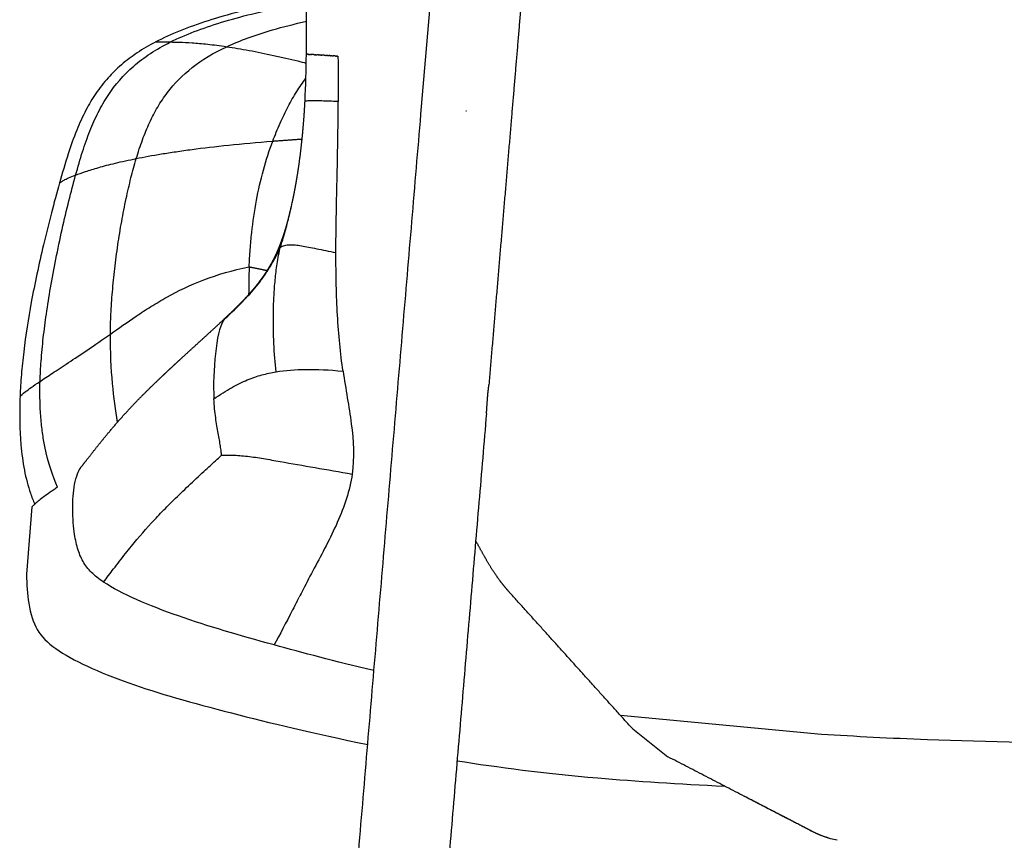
# Model space of a CAD drawing. Header units: millimetres. Extents: x 847 to 2889, y 2747 to 4819.
# Tile 19 of 26: x 847 to 1064, y 4254 to 4435. Entities that reach past the tile are written whole.
import ezdxf

# ---------------------------------------------------------------- set-up
doc = ezdxf.new("R2010")
doc.units = ezdxf.units.MM
doc.header["$MEASUREMENT"] = 0
for name, color, linetype, true_color in [('2DVýkres', 7, 'Continuous', 0x000000), ('2DVýkres$viditelné$tečné', 7, 'Continuous', 0x000000), ('2DVýkres$viditelné$čáry', 7, 'Continuous', 0x000000)]:
    doc.layers.add(name, color=color, linetype=linetype, true_color=true_color)

msp = doc.modelspace()

# ---------------------------------------------------------------- linework, layer by layer
at = {"layer": '2DVýkres'}
for points in [[(935.32, 4414.43), (937.48, 4440.1)], [(849.31, 4327.64), (848.11, 4312.7)], [(907.91, 4306.71), (908.4, 4307.65)], [(1023.86, 4277.28), (979.42, 4281.48)], [(982.14, 4278.47), (989.94, 4272.31)]]:
    msp.add_lwpolyline(points, dxfattribs=at)
at = {"layer": '2DVýkres$viditelné$tečné'}
for points, knots in [([(879.95, 4430.43), (883.18, 4432.04), (890.73, 4434.92), (901.58, 4437.59), (908.35, 4438.88), (909.99, 4439.18)], [-1, -1, -1, -1, -0.75, -0.5, -0.4221633, -0.4221633, -0.4221633, -0.4221633]), ([(892.37, 4429.39), (895.32, 4430.77), (900.83, 4432.77), (907.36, 4434.42), (910.01, 4435.01)], [-2, -2, -2, -2, -1.5, -1.1880903, -1.1880903, -1.1880903, -1.1880903]), ([(858.96, 4401), (859.46, 4402.8), (860.46, 4406.21), (862.08, 4410.8), (863.91, 4414.93), (866.77, 4419.92), (871.38, 4425.28), (876.73, 4428.82), (879.95, 4430.43)], [0, 0, 0, 0, 0.125, 0.25, 0.375, 0.5, 0.75, 1, 1, 1, 1]), ([(872.37, 4404.65), (872.81, 4406.09), (873.71, 4408.84), (875.26, 4412.63), (877.06, 4416.09), (879.89, 4420.33), (884.4, 4424.95), (889.42, 4428.01), (892.37, 4429.39)], [0, 0, 0, 0, 0.25, 0.5, 0.75, 1, 1.5, 2, 2, 2, 2]), ([(892.37, 4429.39), (893.14, 4429.28), (894.74, 4429.02), (898.16, 4428.42), (901.8, 4427.69), (905.45, 4426.87), (907.9, 4426.28), (909.37, 4425.91), (909.96, 4425.76)], [0, 0, 0, 0, 0.125, 0.25, 0.5, 0.625, 0.75, 0.8477534, 0.8477534, 0.8477534, 0.8477534]), ([(902.56, 4408.5), (902.81, 4409.15), (903.33, 4410.49), (904.42, 4413.07), (905.88, 4416.1), (907.77, 4419.43), (909.16, 4421.47), (909.89, 4422.43)], [0, 0, 0, 0, 2.106794, 4.312492, 8.39506, 12.187877, 15.799742, 15.799742, 15.799742, 15.799742]), ([(917.02, 4417.26), (915.6, 4417.32), (913.2, 4417.4), (911.26, 4417.42), (910.29, 4417.39), (909.83, 4417.35), (909.69, 4417.3), (909.68, 4417.27), (909.68, 4417.26)], [0, 0, 0, 0, 4.817336, 9.634673, 12.043341, 14.452009, 16.860677, 17.462844, 17.462844, 17.462844, 17.462844]), ([(872.37, 4404.65), (874.06, 4404.99), (876.83, 4405.5), (881.12, 4406.17), (885.82, 4406.83), (892.57, 4407.63), (899.03, 4408.22), (902.56, 4408.5)], [-1, -1, -1, -1, -0.75, -0.625, -0.5, -0.25, 0, 0, 0, 0]), ([(866.65, 4365.81), (866.66, 4367.27), (866.75, 4370.39), (867.07, 4375.21), (867.59, 4380.33), (868.27, 4385.53), (869.11, 4390.7), (870.07, 4395.64), (871.14, 4400.28), (871.95, 4403.23), (872.37, 4404.65)], [0, 0, 0, 0, 4.388352, 9.353283, 14.500072, 19.823522, 25.059927, 30.212682, 34.923561, 39.367862, 39.367862, 39.367862, 39.367862]), ([(851.09, 4355.36), (851.14, 4356.85), (851.31, 4360.06), (851.79, 4365.03), (852.49, 4370.43), (853.42, 4376.24), (854.58, 4382.47), (855.94, 4388.91), (857.4, 4395.11), (858.44, 4399.12), (858.96, 4401)], [0, 0, 0, 0, 4.470679, 9.640745, 14.962846, 20.810463, 27.273481, 33.989645, 40.539853, 46.400514, 46.400514, 46.400514, 46.400514]), ([(855.38, 4399.24), (855.48, 4399.31), (855.72, 4399.48), (856.53, 4399.97), (857.73, 4400.53), (858.96, 4401)], [-1, -1, -1, -1, -0.75, -0.5, 0, 0, 0, 0]), ([(855.38, 4399.24), (854.76, 4397.04), (853.54, 4392.5), (851.88, 4385.78), (850.39, 4379.2), (848.81, 4371.32), (847.65, 4363.91), (846.94, 4356.94), (846.73, 4353.65), (846.67, 4352.04)], [0, 0, 0, 0, 6.847671, 14.101912, 20.774772, 27.097928, 38.216377, 43.260165, 48.098321, 48.098321, 48.098321, 48.098321]), ([(904.18, 4384.88), (904.75, 4386.62), (905.54, 4389.35), (906.32, 4392.48), (906.74, 4394.33), (906.87, 4394.91)], [0, 0, 0, 0, 4.490072, 8.980145, 11.042638, 11.042638, 11.042638, 11.042638]), ([(904.18, 4384.88), (904.52, 4385.2), (905.19, 4385.49), (906.27, 4385.62), (907.49, 4385.57), (909.33, 4385.31), (912.11, 4384.75), (914.93, 4384.15), (916.52, 4383.84)], [-19.269345, -19.269345, -19.269345, -19.269345, -16.860677, -14.452009, -12.043341, -9.634673, -4.817336, 0, 0, 0, 0]), ([(891.62, 4368.84), (893.01, 4370.14), (895.52, 4372.54), (898.14, 4375.38), (900.02, 4377.77), (901.37, 4379.7), (902.68, 4381.87), (903.61, 4383.63), (904.18, 4384.88)], [0, 0, 0, 0, 6.503098, 13.006196, 16.257744, 19.509293, 22.760842, 26.012391, 26.012391, 26.012391, 26.012391]), ([(903.28, 4357.46), (903.05, 4359.43), (902.72, 4363.63), (902.64, 4369.28), (902.78, 4373.88), (903.02, 4377.37), (903.41, 4380.89), (903.81, 4383.36), (904.18, 4384.88)], [0, 0, 0, 0, 6.996303, 13.992605, 17.490756, 20.988908, 24.487059, 27.98521, 27.98521, 27.98521, 27.98521]), ([(851.09, 4355.36), (851.48, 4355.62), (852.33, 4356.19), (854.29, 4357.48), (857.24, 4359.41), (861.54, 4362.27), (864.88, 4364.56), (866.65, 4365.81)], [0, 0, 0, 0, 0.25, 0.5, 1, 1.5, 2, 2, 2, 2]), ([(868.23, 4346.35), (867.79, 4348.98), (867.4, 4351.81), (866.82, 4358.21), (866.64, 4361.83), (866.65, 4365.81)], [0.95533, 0.95533, 0.95533, 0.95533, 10.176002, 10.176002, 20.196898, 20.196898, 20.196898, 20.196898]), ([(889.53, 4351.47), (890.93, 4352.45), (893.51, 4354.1), (896.39, 4355.49), (898.56, 4356.31), (900.15, 4356.8), (901.71, 4357.17), (902.75, 4357.37), (903.28, 4357.46)], [-26.012391, -26.012391, -26.012391, -26.012391, -19.509293, -13.006196, -9.754647, -6.503098, -3.251549, 0, 0, 0, 0]), ([(846.67, 4352.04), (846.9, 4352.26), (847.4, 4352.73), (849.05, 4353.96), (850.32, 4354.84), (851.09, 4355.36)], [0, 0, 0, 0, 0.5, 0.75, 1, 1, 1, 1]), ([(891.24, 4339.04), (891.22, 4339.21), (891.16, 4339.83), (890.98, 4341.02), (890.76, 4342.37), (890.4, 4344.36), (889.9, 4347.19), (889.61, 4349.94), (889.53, 4351.47)], [0, 0, 0, 0, 0.125, 0.25, 0.375, 0.5, 0.75, 1, 1, 1, 1]), ([(865.14, 4310.96), (865.88, 4311.93), (867.04, 4313.48), (869.08, 4316.14), (872.01, 4319.84), (875.49, 4323.87), (879.22, 4327.72), (882.31, 4330.75), (885.05, 4333.33), (887.74, 4335.82), (889.61, 4337.54), (890.92, 4338.74), (891.24, 4339.04)], [0, 0, 0, 0, 3.644814, 5.827281, 10.033507, 17.826506, 21.786955, 26.108645, 30.805862, 33.088358, 37.105223, 38.422105, 38.422105, 38.422105, 38.422105]), ([(891.24, 4339.04), (891.45, 4339.05), (892.2, 4339.07), (893.65, 4339.05), (895.24, 4338.97), (897.51, 4338.75), (900.47, 4338.31), (902.94, 4337.86), (904.19, 4337.63), (906.69, 4337.18), (911.84, 4336.3), (917.3, 4335.36), (920.11, 4334.85)], [-1, -1, -1, -1, -0.958333, -0.916667, -0.875, -0.833333, -0.75, -0.666667, -0.666667, -0.666667, -0.333333, 0, 0, 0, 0]), ([(920.11, 4334.85), (919.6, 4331.21), (917.13, 4324.06), (912.53, 4315.61), (909.75, 4310.27), (908.68, 4308.2), (908.4, 4307.65)], [0, 0, 0, 0, 0.25, 0.5, 0.625, 0.6700544, 0.6700544, 0.6700544, 0.6700544]), ([(907.91, 4306.71), (907.58, 4306.07), (905.75, 4302.52), (904.1, 4299.33), (902.85, 4297.05)], [0.6964176, 0.6964176, 0.6964176, 0.6964176, 0.75, 1, 1, 1, 1]), ([(1289.62, 4274.89), (1288.34, 4274.81), (1285.77, 4274.67), (1280.45, 4274.42), (1273.7, 4274.2), (1264.83, 4274.05), (1256.11, 4274.02), (1246.97, 4274.04), (1239.59, 4274.09), (1232.01, 4274.15), (1224.61, 4274.21), (1209.37, 4274.34), (1191.1, 4274.49), (1164.89, 4274.7), (1148.19, 4274.82), (1137.31, 4274.88), (1104.33, 4275.05), (1064.95, 4275.06), (1031.35, 4276.8), (1023.86, 4277.28)], [0, 0, 0, 0, 3.844795, 7.71316, 15.978071, 24.090672, 34.336694, 42.132744, 51.50963, 56.492029, 64.872447, 73.702908, 102.209593, 119.688867, 152.328747, 152.328747, 152.328747, 152.453747, 152.49172, 152.49172, 152.49172, 152.49172])]:
    msp.add_open_spline(points, degree=3, knots=knots, dxfattribs=at)
for points in [[(876.67, 4430.45), (876.84, 4430.44), (877.34, 4430.45), (878.8, 4430.45), (879.95, 4430.43)], [(879.95, 4430.43), (880.53, 4430.42), (881.89, 4430.4), (884.6, 4430.27), (888.03, 4429.98), (890.83, 4429.62), (892.37, 4429.39)], [(916.96, 4427.3), (917.01, 4423.8), (917.03, 4420.52), (917.02, 4417.26)], [(916.52, 4383.84), (916.52, 4388.82), (916.76, 4399.58), (917.01, 4411.31), (917.02, 4417.26)], [(858.96, 4401), (859.58, 4401.24), (861.03, 4401.76), (863.93, 4402.66), (867.63, 4403.63), (870.69, 4404.31), (872.37, 4404.65)], [(904.3, 4385.89), (904.22, 4385.67), (904.17, 4385.35), (904.18, 4384.88)], [(918.09, 4357.62), (917.51, 4361.59), (916.72, 4369.72), (916.51, 4378.87), (916.52, 4383.84)], [(891.62, 4368.84), (890.82, 4367.53), (889.62, 4361.91), (889.38, 4354.54), (889.53, 4351.47)], [(892.05, 4369.38), (891.9, 4369.24), (891.76, 4369.06), (891.62, 4368.84)], [(903.28, 4357.46), (905.37, 4357.81), (909.67, 4358.17), (914.98, 4357.91), (918.09, 4357.62)], [(918.09, 4357.62), (918.67, 4353.65), (920.19, 4345.91), (920.62, 4338.5), (920.11, 4334.85)], [(902.85, 4297.05), (895.1, 4299.19), (881.38, 4303.16), (869.03, 4308.35), (865.14, 4310.96)], [(924.93, 4291.4), (916.09, 4293.47), (909.17, 4295.31), (902.85, 4297.05)]]:
    msp.add_open_spline(points, degree=3, dxfattribs=at)
for points, weights in [([(945.28, 4415.22), (945.35, 4415.22), (945.42, 4415.21)], [1, 0.999976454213, 1]), ([(1021.26, 4256.12), (1021.47, 4255.99), (1021.69, 4255.88)], [1, 0.999465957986, 1])]:
    msp.add_rational_spline(points, weights, degree=2, dxfattribs=at)
msp.add_rational_spline([(865.14, 4310.96), (861.25, 4313.56), (858.04, 4318.78), (858.04, 4332.44), (859.66, 4335.57), (859.8, 4335.85), (859.97, 4336.12), (860.16, 4336.37)], [1, 1, 1, 1, 1, 0.997228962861, 0.997228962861, 1], degree=3, knots=[0, 0, 0, 0, 0.2, 0.4, 0.4, 0.4, 1.338904, 1.338904, 1.338904, 1.338904], dxfattribs=at)
at = {"layer": '2DVýkres$viditelné$čáry'}
for points, weights, knots in [([(909.99, 4427.72), (910.02, 4430.79), (910.02, 4433.81), (910, 4436.85), (909.97, 4441.84), (909.91, 4446.79), (909.79, 4456.01), (909.73, 4460.34), (909.69, 4464.61), (909.62, 4470.71), (909.57, 4477.1), (909.54, 4490.1), (909.58, 4497.23), (909.68, 4504.16), (909.91, 4519.46), (910.46, 4535.07), (911.55, 4550.25), (911.77, 4553.28), (912.01, 4556.32), (912.28, 4559.35), (912.69, 4564.06), (913.15, 4568.75), (913.68, 4573.44), (914.49, 4580.69), (915.48, 4588.1), (916.64, 4595.3), (917.18, 4598.66), (917.77, 4602.03), (918.41, 4605.36), (919.01, 4608.45), (919.66, 4611.58), (920.38, 4614.64), (921.03, 4617.42), (921.75, 4620.24), (922.54, 4622.99), (923.24, 4625.4), (924.02, 4627.87), (924.89, 4630.24)], [1, 1, 1, 1, 1, 1, 1, 1, 1, 1, 1, 1, 1, 1, 1, 1, 1, 0.99998104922, 0.99998104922, 1, 0.999948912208, 0.999948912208, 1, 1, 1, 1, 1, 1, 1, 1, 1, 1, 1, 1, 1, 1, 1, 1], [0.446475, 0.446475, 0.446475, 0.446475, 9.687157, 9.687157, 9.687157, 24.940726, 24.940726, 38.459383, 38.459383, 38.459383, 57.993997, 57.993997, 80.774296, 80.774296, 80.774296, 130.787568, 130.787568, 130.787568, 139.924127, 139.924127, 139.924127, 154.08122, 154.08122, 154.08122, 178.038033, 178.038033, 178.038033, 189.136456, 189.136456, 189.136456, 199.441207, 199.441207, 199.441207, 208.799353, 208.799353, 208.799353, 217.032125, 217.032125, 217.032125, 217.032125]), ([(906.87, 4394.91), (907.01, 4395.6), (907.16, 4396.29), (907.29, 4396.98), (907.54, 4398.26), (907.77, 4399.55), (907.98, 4400.84), (908.41, 4403.49), (908.75, 4406.15), (909.03, 4408.82), (909.32, 4411.63), (909.53, 4414.45), (909.68, 4417.26)], [1, 0.999966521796, 0.999966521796, 1, 0.999906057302, 0.999906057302, 1, 1, 1, 1, 1, 1, 1], [0, 0, 0, 0, 2.110461, 2.110461, 2.110461, 6.03074, 6.03074, 6.03074, 14.089829, 14.089829, 14.089829, 22.567861, 22.567861, 22.567861, 22.567861]), ([(904.3, 4385.89), (904.51, 4386.43), (904.71, 4387.01), (905.1, 4388.14), (905.3, 4388.78), (905.48, 4389.37), (905.66, 4390), (905.83, 4390.63), (906.17, 4391.91), (906.32, 4392.51), (906.47, 4393.16), (906.54, 4393.45), (906.61, 4393.75), (906.67, 4394.04)], [1, 1, 1, 1, 1, 1, 1, 1, 1, 1, 1, 0.999993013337, 0.999993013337, 1], [0.000001, 0.000001, 0.000001, 0.000001, 1.83084, 1.83084, 3.773874, 3.773874, 3.773874, 5.741363, 5.741363, 7.7306, 7.7306, 7.7306, 8.62747, 8.62747, 8.62747, 8.62747]), ([(892.05, 4369.38), (893.26, 4370.51), (894.55, 4371.74), (895.82, 4373.06), (896.87, 4374.13), (897.93, 4375.3), (898.98, 4376.61), (899.47, 4377.21), (899.94, 4377.84), (900.39, 4378.48), (900.86, 4379.15), (901.31, 4379.83), (901.73, 4380.54), (902.2, 4381.31), (902.62, 4382.07), (903.03, 4382.92), (903.26, 4383.37), (903.47, 4383.85), (903.89, 4384.84), (904.1, 4385.37), (904.3, 4385.89)], [1, 1, 1, 1, 1, 1, 1, 0.999667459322, 0.999667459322, 1, 0.999589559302, 0.999589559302, 1, 1, 1, 1, 1, 1, 1, 1, 1], [0.000001, 0.000001, 0.000001, 0.000001, 7.635237, 7.635237, 7.635237, 13.820405, 13.820405, 13.820405, 16.161374, 16.161374, 16.161374, 18.620828, 18.620828, 18.620828, 21.586303, 21.586303, 21.586303, 23.214518, 23.214518, 24.942402, 24.942402, 24.942402, 24.942402]), ([(860.16, 4336.37), (861.69, 4338.34), (863.48, 4340.68), (865.59, 4343.24), (867.66, 4345.74), (870.13, 4348.59), (873.14, 4351.66), (874.57, 4353.12), (876.12, 4354.63), (877.78, 4356.21), (879.32, 4357.67), (880.97, 4359.2), (882.7, 4360.79), (883.52, 4361.54), (884.34, 4362.29), (885.16, 4363.04), (885.97, 4363.78), (886.77, 4364.51), (887.58, 4365.24), (888.35, 4365.95), (889.12, 4366.66), (889.89, 4367.36), (890.6, 4368.02), (891.31, 4368.68), (892.01, 4369.34)], [1, 1, 1, 1, 1, 1, 1, 1, 1, 1, 1, 1, 1, 0.99999933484, 0.99999933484, 1, 0.999999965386, 0.999999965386, 1, 0.999998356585, 0.999998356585, 1, 0.999993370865, 0.999993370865, 1], [0, 0, 0, 0, 30.123305, 30.123305, 30.123305, 59.570208, 59.570208, 59.570208, 73.355757, 73.355757, 73.355757, 86.131952, 86.131952, 86.131952, 89.472645, 89.472645, 89.472645, 92.73635, 92.73635, 92.73635, 95.871812, 95.871812, 95.871812, 98.7756, 98.7756, 98.7756, 98.7756]), ([(954.9, 4308.7), (954.28, 4309.39), (953.69, 4310.1), (953.13, 4310.83), (951.82, 4312.53), (950.62, 4314.38), (949.51, 4316.37)], [1, 0.999511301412, 0.999511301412, 1, 1, 1, 1], [0, 0, 0, 0, 2.765666, 2.765666, 2.765666, 11.443939, 11.443939, 11.443939, 11.443939])]:
    msp.add_rational_spline(points, weights, degree=3, knots=knots, dxfattribs=at)
for points, knots in [([(909.98, 4440.32), (907.48, 4439.87), (899.66, 4438.34), (887.76, 4435.27), (879.97, 4432.16), (876.67, 4430.45)], [0.3874065, 0.3874065, 0.3874065, 0.3874065, 0.5, 0.75, 1, 1, 1, 1]), ([(876.67, 4430.45), (875.26, 4429.71), (872.62, 4428.17), (869.08, 4425.51), (866, 4422.49), (863.38, 4419.12), (861.07, 4415.21), (859.05, 4410.74), (857.14, 4405.33), (855.99, 4401.4), (855.38, 4399.24)], [0, 0, 0, 0, 4.775407, 9.145481, 13.254749, 17.690089, 21.937553, 26.842116, 32.392636, 39.1292, 39.1292, 39.1292, 39.1292]), ([(897.33, 4380.7), (897.39, 4381.98), (897.53, 4384.51), (897.98, 4389.42), (898.84, 4395.3), (900.37, 4402.07), (901.77, 4406.39), (902.56, 4408.5)], [0, 0, 0, 0, 3.849858, 7.576597, 14.810332, 21.639539, 28.400372, 28.400372, 28.400372, 28.400372]), ([(866.65, 4365.81), (868.43, 4367.06), (871.26, 4369.1), (875.55, 4371.91), (880.26, 4374.7), (887.03, 4377.98), (893.65, 4379.97), (897.33, 4380.7)], [-70.911876, -70.911876, -70.911876, -70.911876, -53.183907, -44.319923, -35.455938, -17.727969, 0, 0, 0, 0]), ([(854.98, 4331.94), (853.94, 4334.27), (852.62, 4337.9), (851.61, 4343.92), (851.24, 4347.3), (851.05, 4351.07), (851.05, 4353.88), (851.09, 4355.36)], [0.0004573, 0.0004573, 0.0004573, 0.0004573, 0.5001373, 0.6251029, 0.7500686, 0.8750343, 1, 1, 1, 1]), ([(949.8, 4348.29), (949.81, 4348.43), (949.84, 4348.72), (949.91, 4349.69), (949.98, 4350.83), (950.07, 4352.09), (950.14, 4352.81), (950.21, 4353.5), (950.28, 4354.05), (950.33, 4354.48), (950.34, 4354.62)], [0, 0, 0, 0, 0.421489, 0.893167, 2.91528, 3.842618, 4.678222, 5.072953, 5.931741, 6.357774, 6.357774, 6.357774, 6.357774]), ([(846.67, 4352.04), (846.62, 4350.8), (846.57, 4348.36), (846.62, 4344.79), (846.82, 4341.5), (847.24, 4337.59), (847.93, 4334), (848.95, 4330.59), (849.57, 4328.98), (849.91, 4328.17)], [0, 0, 0, 0, 3.731833, 7.313196, 10.717863, 13.620575, 19.106091, 21.645642, 24.288257, 24.288257, 24.288257, 24.288257]), ([(854.98, 4331.94), (854.69, 4331.75), (854.13, 4331.38), (853.12, 4330.7), (852.03, 4329.93), (851.07, 4329.2), (850.44, 4328.68), (850.16, 4328.43), (850.02, 4328.3)], [0, 0, 0, 0, 1.040507, 1.986691, 3.673802, 5.029772, 5.603378, 6.151242, 6.151242, 6.151242, 6.151242]), ([(849.31, 4327.64), (849.32, 4327.64), (849.34, 4327.66), (849.37, 4327.68), (849.45, 4327.76), (849.56, 4327.87), (849.77, 4328.07), (849.92, 4328.2), (850.02, 4328.3)], [0, 0, 0, 0, 0.0140138, 0.0640803, 0.1223752, 0.3654068, 0.5380573, 0.9768309, 0.9768309, 0.9768309, 0.9768309]), ([(848.11, 4312.7), (848.11, 4310.46), (848.29, 4308.2), (848.6, 4306.27), (849.36, 4301.53), (850.87, 4298.88), (854.57, 4296.25), (858.27, 4293.61), (864.14, 4290.98), (870.73, 4288.65), (877.31, 4286.32), (884.61, 4284.28), (893.44, 4282.01), (901.8, 4279.85), (911.54, 4277.49), (923.55, 4275.05)], [0, 0, 0, 0, 6.461563, 6.461563, 6.461563, 18.85635, 18.85635, 18.85635, 36.819163, 36.819163, 36.819163, 60.498795, 60.498795, 60.498795, 91.733892, 91.733892, 91.733892, 91.733892]), ([(943.31, 4271.45), (952.33, 4270.01), (962.56, 4268.68), (974.43, 4267.65), (982.95, 4266.91), (992.33, 4266.32), (1002.48, 4265.83)], [114.124881, 114.124881, 114.124881, 114.124881, 142.884328, 142.884328, 142.884328, 174.153713, 174.153713, 174.153713, 174.153713])]:
    msp.add_open_spline(points, degree=3, knots=knots, dxfattribs=at)
for points, degree in [([(957.41, 4438.38), (956.33, 4425.57), (955.25, 4412.77)], 2), ([(909.68, 4417.27), (909.86, 4420.8), (909.95, 4424.2), (909.99, 4427.72)], 3), ([(909.99, 4427.72), (909.99, 4427.72), (909.99, 4427.72)], 2), ([(910, 4427.72), (910, 4427.72), (909.99, 4427.72)], 2), ([(909.99, 4427.72), (909.99, 4427.72), (909.99, 4427.72)], 2), ([(910, 4427.72), (910.01, 4427.72), (910.01, 4427.72)], 2), ([(910.02, 4427.72), (910.02, 4427.72), (910.01, 4427.72)], 2), ([(910.02, 4427.72), (910.02, 4427.72), (910.03, 4427.72)], 2), ([(910.03, 4427.72), (910.03, 4427.72), (910.03, 4427.72)], 2), ([(910.03, 4427.72), (910.05, 4427.72), (910.07, 4427.72)], 2), ([(910.08, 4427.72), (910.08, 4427.72), (910.07, 4427.72)], 2), ([(910.08, 4427.72), (910.09, 4427.72), (910.09, 4427.72)], 2), ([(910.11, 4427.72), (910.1, 4427.72), (910.09, 4427.72)], 2), ([(910.11, 4427.72), (910.11, 4427.71), (910.11, 4427.71)], 2), ([(910.14, 4427.71), (910.13, 4427.71), (910.11, 4427.71)], 2), ([(910.14, 4427.71), (910.15, 4427.71), (910.16, 4427.71)], 2), ([(910.17, 4427.71), (910.17, 4427.71), (910.16, 4427.71)], 2), ([(910.17, 4427.71), (910.18, 4427.71), (910.19, 4427.71)], 2), ([(910.21, 4427.71), (910.2, 4427.71), (910.19, 4427.71)], 2), ([(910.21, 4427.71), (910.23, 4427.71), (910.25, 4427.71)], 2), ([(910.26, 4427.71), (910.25, 4427.71), (910.25, 4427.71)], 2), ([(910.26, 4427.71), (910.28, 4427.7), (910.29, 4427.7)], 2), ([(910.3, 4427.7), (910.3, 4427.7), (910.29, 4427.7)], 2), ([(910.3, 4427.7), (910.32, 4427.7), (910.33, 4427.7)], 2), ([(910.36, 4427.7), (910.34, 4427.7), (910.33, 4427.7)], 2), ([(910.36, 4427.7), (910.37, 4427.7), (910.39, 4427.7)], 2), ([(910.41, 4427.7), (910.4, 4427.7), (910.39, 4427.7)], 2), ([(910.41, 4427.7), (910.47, 4427.69), (910.52, 4427.69)], 2), ([(910.54, 4427.69), (910.53, 4427.69), (910.52, 4427.69)], 2), ([(910.54, 4427.69), (910.55, 4427.69), (910.56, 4427.69)], 2), ([(910.61, 4427.68), (910.58, 4427.69), (910.56, 4427.69)], 2), ([(910.61, 4427.68), (910.63, 4427.68), (910.66, 4427.68)], 2), ([(910.68, 4427.68), (910.67, 4427.68), (910.66, 4427.68)], 2), ([(910.68, 4427.68), (910.7, 4427.68), (910.72, 4427.68)], 2), ([(910.76, 4427.68), (910.74, 4427.68), (910.72, 4427.68)], 2), ([(910.76, 4427.68), (910.79, 4427.67), (910.82, 4427.67)], 2), ([(910.84, 4427.67), (910.83, 4427.67), (910.82, 4427.67)], 2), ([(910.84, 4427.67), (910.86, 4427.67), (910.88, 4427.67)], 2), ([(910.88, 4427.67), (910.88, 4427.67), (910.88, 4427.67)], 2), ([(910.88, 4427.67), (910.89, 4427.67), (910.91, 4427.67)], 2), ([(910.97, 4427.66), (910.94, 4427.66), (910.91, 4427.67)], 2), ([(910.97, 4427.66), (910.99, 4427.66), (911, 4427.66)], 2), ([(911.02, 4427.66), (911.01, 4427.66), (911, 4427.66)], 2), ([(911.02, 4427.66), (911.03, 4427.66), (911.04, 4427.66)], 2), ([(911.11, 4427.65), (911.08, 4427.66), (911.04, 4427.66)], 2), ([(911.11, 4427.65), (911.15, 4427.65), (911.19, 4427.65)], 2), ([(911.33, 4427.64), (911.26, 4427.65), (911.19, 4427.65)], 2), ([(911.33, 4427.64), (911.33, 4427.64), (911.34, 4427.64)], 2), ([(911.48, 4427.63), (911.41, 4427.64), (911.34, 4427.64)], 2), ([(911.48, 4427.63), (911.5, 4427.63), (911.51, 4427.63)], 2), ([(911.66, 4427.62), (911.59, 4427.63), (911.51, 4427.63)], 2), ([(911.66, 4427.62), (911.68, 4427.62), (911.7, 4427.62)], 2), ([(911.72, 4427.62), (911.71, 4427.62), (911.7, 4427.62)], 2), ([(911.72, 4427.62), (911.77, 4427.61), (911.81, 4427.61)], 2), ([(911.86, 4427.61), (911.84, 4427.61), (911.81, 4427.61)], 2), ([(911.86, 4427.61), (911.87, 4427.61), (911.88, 4427.61)], 2), ([(911.91, 4427.61), (911.89, 4427.61), (911.88, 4427.61)], 2), ([(911.91, 4427.61), (911.94, 4427.6), (911.97, 4427.6)], 2), ([(912.04, 4427.6), (912.01, 4427.6), (911.97, 4427.6)], 2), ([(912.04, 4427.6), (912.08, 4427.6), (912.12, 4427.59)], 2), ([(912.17, 4427.59), (912.15, 4427.59), (912.12, 4427.59)], 2), ([(912.17, 4427.59), (912.19, 4427.59), (912.21, 4427.59)], 2), ([(912.24, 4427.59), (912.22, 4427.59), (912.21, 4427.59)], 2), ([(912.24, 4427.59), (912.26, 4427.58), (912.28, 4427.58)], 2), ([(912.39, 4427.58), (912.34, 4427.58), (912.28, 4427.58)], 2), ([(912.48, 4427.57), (912.44, 4427.57), (912.39, 4427.58)], 2), ([(912.39, 4427.58), (912.39, 4427.58), (912.39, 4427.58)], 2), ([(912.48, 4427.57), (912.49, 4427.57), (912.51, 4427.57)], 2), ([(912.61, 4427.56), (912.56, 4427.57), (912.51, 4427.57)], 2), ([(912.61, 4427.56), (912.64, 4427.56), (912.68, 4427.56)], 2), ([(912.69, 4427.56), (912.68, 4427.56), (912.68, 4427.56)], 2), ([(912.69, 4427.56), (912.71, 4427.56), (912.74, 4427.56)], 2), ([(912.85, 4427.55), (912.79, 4427.55), (912.74, 4427.56)], 2), ([(912.85, 4427.55), (912.87, 4427.55), (912.88, 4427.55)], 2), ([(912.93, 4427.54), (912.9, 4427.54), (912.88, 4427.55)], 2), ([(912.93, 4427.54), (912.95, 4427.54), (912.98, 4427.54)], 2), ([(913.19, 4427.53), (913.09, 4427.53), (912.98, 4427.54)], 2), ([(913.19, 4427.53), (913.21, 4427.53), (913.23, 4427.53)], 2), ([(913.36, 4427.52), (913.29, 4427.52), (913.23, 4427.53)], 2), ([(913.36, 4427.52), (913.38, 4427.52), (913.41, 4427.51)], 2), ([(913.44, 4427.51), (913.42, 4427.51), (913.41, 4427.51)], 2), ([(913.44, 4427.51), (913.47, 4427.51), (913.49, 4427.51)], 2), ([(913.75, 4427.49), (913.62, 4427.5), (913.49, 4427.51)], 2), ([(913.75, 4427.49), (913.76, 4427.49), (913.77, 4427.49)], 2), ([(913.91, 4427.48), (913.84, 4427.49), (913.77, 4427.49)], 2), ([(913.91, 4427.48), (913.95, 4427.48), (913.98, 4427.48)], 2), ([(914, 4427.48), (913.99, 4427.48), (913.98, 4427.48)], 2), ([(914, 4427.48), (914.05, 4427.48), (914.1, 4427.47)], 2), ([(914.2, 4427.47), (914.15, 4427.47), (914.1, 4427.47)], 2), ([(914.2, 4427.47), (914.23, 4427.46), (914.27, 4427.46)], 2), ([(914.3, 4427.46), (914.28, 4427.46), (914.27, 4427.46)], 2), ([(914.3, 4427.46), (914.32, 4427.46), (914.35, 4427.46)], 2), ([(914.61, 4427.44), (914.48, 4427.45), (914.35, 4427.46)], 2), ([(914.61, 4427.44), (914.63, 4427.44), (914.66, 4427.44)], 2), ([(914.82, 4427.43), (914.74, 4427.43), (914.66, 4427.44)], 2), ([(914.82, 4427.43), (914.9, 4427.42), (914.99, 4427.42)], 2), ([(915.15, 4427.41), (915.07, 4427.41), (914.99, 4427.42)], 2), ([(915.15, 4427.41), (915.2, 4427.41), (915.25, 4427.4)], 2), ([(915.26, 4427.4), (915.25, 4427.4), (915.25, 4427.4)], 2), ([(915.26, 4427.4), (915.29, 4427.4), (915.31, 4427.4)], 2), ([(915.6, 4427.38), (915.46, 4427.39), (915.31, 4427.4)], 2), ([(915.6, 4427.38), (915.63, 4427.38), (915.66, 4427.38)], 2), ([(915.72, 4427.37), (915.69, 4427.38), (915.66, 4427.38)], 2), ([(915.72, 4427.37), (915.78, 4427.37), (915.85, 4427.37)], 2), ([(915.95, 4427.36), (915.9, 4427.36), (915.85, 4427.37)], 2), ([(915.95, 4427.36), (915.99, 4427.36), (916.03, 4427.35)], 2), ([(916.21, 4427.34), (916.12, 4427.35), (916.03, 4427.35)], 2), ([(916.21, 4427.34), (916.22, 4427.34), (916.23, 4427.34)], 2), ([(916.33, 4427.34), (916.28, 4427.34), (916.23, 4427.34)], 2), ([(916.33, 4427.34), (916.36, 4427.33), (916.4, 4427.33)], 2), ([(916.45, 4427.33), (916.43, 4427.33), (916.4, 4427.33)], 2), ([(916.45, 4427.33), (916.52, 4427.32), (916.59, 4427.32)], 2), ([(916.71, 4427.31), (916.65, 4427.32), (916.59, 4427.32)], 2), ([(916.71, 4427.31), (916.77, 4427.31), (916.83, 4427.31)], 2), ([(916.96, 4427.3), (916.9, 4427.3), (916.83, 4427.31)], 2), ([(903.29, 4035.19), (919.3, 4224.81), (935.32, 4414.43)], 2), ([(955.25, 4412.75), (952.79, 4383.69), (950.34, 4354.62)], 2), ([(949.8, 4348.29), (936.51, 4190.9), (923.22, 4033.51)], 2), ([(854.98, 4331.94), (854.98, 4331.94), (854.98, 4331.94), (854.98, 4331.94)], 3), ([(850.02, 4328.3), (850.02, 4328.3), (850.02, 4328.3)], 2), ([(949.48, 4316.42), (948.45, 4318.28), (947.42, 4320.14)], 2), ([(982.14, 4278.47), (968.53, 4293.57), (954.92, 4308.68)], 2), ([(1021.79, 4255.84), (1005.87, 4264.08), (989.94, 4272.31)], 2), ([(1021.66, 4255.89), (1014.21, 4259.75), (1006.77, 4263.61)], 2), ([(1027.34, 4253.86), (1025.42, 4254.25), (1023.59, 4254.92), (1021.85, 4255.81)], 3)]:
    msp.add_open_spline(points, degree=degree, dxfattribs=at)
for points, weights in [([(902.56, 4408.5), (905.8, 4408.75), (909.04, 4408.97)], [1, 0.999980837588, 1]), ([(897.33, 4380.7), (897.24, 4377.63), (897.22, 4374.55)], [1, 0.999933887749, 1]), ([(897.33, 4380.7), (899.33, 4380.32), (901.32, 4379.87)], [1, 0.999883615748, 1]), ([(1025.37, 4254.37), (1023.46, 4254.95), (1021.69, 4255.88)], [1, 0.995928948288, 1])]:
    msp.add_rational_spline(points, weights, degree=2, dxfattribs=at)

doc.saveas('drawing.dxf')
